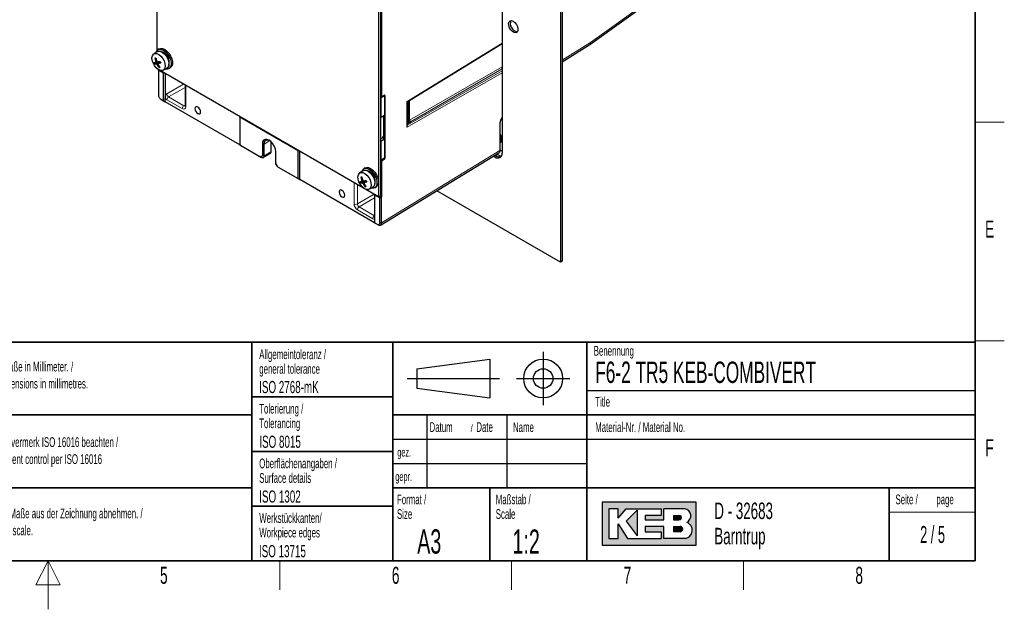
# Paper-space layout 'Blatt2' of a CAD drawing. Header units: millimetres. Extents: x 5 to 418, y 2 to 292.
# Tile 53 of 64: x 211 to 414, y 2 to 123. Entities that reach past the tile are written whole.
import ezdxf

# ---------------------------------------------------------------- set-up
doc = ezdxf.new("R2010")
doc.units = ezdxf.units.MM
doc.layers.add('SLD-0', color=7, linetype='Continuous')
doc.styles.add('SLDTEXTSTYLE0', font='TXT', dxfattribs={"width": 0.605})
doc.styles.add('SLDTEXTSTYLE1', font='TXT', dxfattribs={"width": 0.563})

# ---------------------------------------------------------------- blocks, each defined once
blk = doc.blocks.new('SW_NOTE_0_21')
at = {"layer": 'SLD-0', "color": 0, "char_height": 2, "attachment_point": 1, "style": 'SLDTEXTSTYLE0'}
for s, insert in [('Alle Maße in Millimeter. /', (0, 2.5781354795)), ('All dimensions in millimetres.', (0, -0.9218646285))]:
    blk.add_mtext(s, dxfattribs=dict(at, insert=insert))
blk = doc.blocks.new('SW_NOTE_0_24')
at = {"layer": 'SLD-0', "color": 0, "char_height": 2, "attachment_point": 1, "style": 'SLDTEXTSTYLE0'}
for s, insert in [('Keine Maße aus der Zeichnung abnehmen. /', (0, 2.5781354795)), ('Do not scale.', (0, -0.9218646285))]:
    blk.add_mtext(s, dxfattribs=dict(at, insert=insert))
blk = doc.blocks.new('SW_NOTE_0_25')
at = {"layer": 'SLD-0', "color": 0, "char_height": 2, "attachment_point": 1, "style": 'SLDTEXTSTYLE0'}
for s, insert in [('Schutzvermerk ISO 16016 beachten /', (0, 2.5781354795)), ('Document control per ISO 16016', (0, -0.9218646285))]:
    blk.add_mtext(s, dxfattribs=dict(at, insert=insert))
blk = doc.blocks.new('SW_NOTE_0_26')
at = {"layer": 'SLD-0', "color": 0, "char_height": 2, "attachment_point": 1, "style": 'SLDTEXTSTYLE0'}
for s, insert in [('Werkstückkanten/', (0, 2.5781354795)), ('Workpiece edges', (0, -0.4218645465))]:
    blk.add_mtext(s, dxfattribs=dict(at, insert=insert))
blk = doc.blocks.new('SW_NOTE_0_27')
at = {"layer": 'SLD-0', "color": 0, "char_height": 2, "attachment_point": 1, "style": 'SLDTEXTSTYLE0'}
for s, insert in [('Oberflächenangaben /', (0, 2.5781354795)), ('Surface details', (0, -0.4218645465))]:
    blk.add_mtext(s, dxfattribs=dict(at, insert=insert))
blk = doc.blocks.new('SW_NOTE_0_28')
at = {"layer": 'SLD-0', "color": 0, "char_height": 2, "attachment_point": 1, "style": 'SLDTEXTSTYLE0'}
for s, insert in [('Tolerierung /', (0, 2.5781354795)), ('Tolerancing', (0, -0.4218645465))]:
    blk.add_mtext(s, dxfattribs=dict(at, insert=insert))
blk = doc.blocks.new('SW_NOTE_0_29')
at = {"layer": 'SLD-0', "color": 0, "char_height": 2, "attachment_point": 1, "style": 'SLDTEXTSTYLE0'}
for s, insert in [('Allgemeintoleranz /', (0, 2.5781354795)), ('general tolerance', (0, -0.4218645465))]:
    blk.add_mtext(s, dxfattribs=dict(at, insert=insert))
blk = doc.blocks.new('SW_NOTE_0_30')
at = {"layer": 'SLD-0', "color": 0, "char_height": 2, "attachment_point": 1, "style": 'SLDTEXTSTYLE0'}
for s, insert in [('Format /', (0, 2.5781354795)), ('Size', (0, -0.4218645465))]:
    blk.add_mtext(s, dxfattribs=dict(at, insert=insert))
blk = doc.blocks.new('SW_NOTE_0_31')
at = {"layer": 'SLD-0', "color": 0, "attachment_point": 1, "style": 'SLDTEXTSTYLE0'}
for s, insert, char_height in [('Datum', (0, 2.5781354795), 2), ('/', (8.4829859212, 2.0780460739), 1.5), ('Date', (9.6392361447, 2.5781354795), 2)]:
    blk.add_mtext(s, dxfattribs=dict(at, insert=insert, char_height=char_height))
blk = doc.blocks.new('SW_NOTE_0_32')
at = {"layer": 'SLD-0', "color": 0, "char_height": 2, "attachment_point": 1, "style": 'SLDTEXTSTYLE0'}
for s, insert in [('Maßstab /', (0, 2.5781354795)), ('Scale', (0, -0.4218645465))]:
    blk.add_mtext(s, dxfattribs=dict(at, insert=insert))
blk = doc.blocks.new('SW_NOTE_0_33')
at = {"layer": 'SLD-0', "color": 0, "char_height": 3.4, "attachment_point": 1, "style": 'SLDTEXTSTYLE0'}
for s, insert in [('D - 32683', (0, 4.3828303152)), ('Barntrup', (0, -0.8171696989))]:
    blk.add_mtext(s, dxfattribs=dict(at, insert=insert))
blk = doc.blocks.new('SW_NOTE_0_34')
at = {"layer": 'SLD-0', "color": 0, "char_height": 2, "attachment_point": 1, "style": 'SLDTEXTSTYLE0'}
for s, insert in [('Seite /', (0, 2.5781354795)), ('page', (8.413542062, 2.5784205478))]:
    blk.add_mtext(s, dxfattribs=dict(at, insert=insert))

psp = doc.layouts.new('Blatt2')

# ---------------------------------------------------------------- hatches: boundary and pattern name
at = {"linetype": 'Continuous'}
h = psp.add_hatch(color=7, dxfattribs=at)
h.paths.add_polyline_path([(331.1423676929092, 15.18257760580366), (350.5207896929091, 15.18257760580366), (350.5207896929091, 24.04128480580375), (331.1423676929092, 24.04128480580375)], flags=0)
edge = h.paths.add_edge_path(flags=0)
edge.add_arc((347.9991875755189, 18.26988521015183), 1.720915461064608, -81.72003226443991, 70.17096003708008, ccw=False)
edge.add_line((348.2470169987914, 16.56690822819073), (348.2293995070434, 16.56675060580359))
edge.add_line((348.2293995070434, 16.56675060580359), (343.8767592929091, 16.56675060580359))
edge.add_line((343.8767592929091, 16.56675060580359), (343.8767592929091, 19.05826200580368))
edge.add_line((343.8767592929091, 19.05826200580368), (340.0010748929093, 19.05826200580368))
edge.add_line((340.0010748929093, 19.05826200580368), (340.0010748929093, 17.95092360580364))
edge.add_line((340.0010748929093, 17.95092360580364), (343.3230900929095, 17.95092360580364))
edge.add_line((343.3230900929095, 17.95092360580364), (343.3230900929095, 16.56675060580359))
edge.add_line((343.3230900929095, 16.56675060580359), (336.4022250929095, 16.56675060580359))
edge.add_line((336.4022250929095, 16.56675060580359), (334.4643828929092, 19.61193120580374))
edge.add_line((334.4643828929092, 19.61193120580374), (334.4643828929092, 16.56675060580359))
edge.add_line((334.4643828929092, 16.56675060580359), (332.5265406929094, 16.56675060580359))
edge.add_line((332.5265406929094, 16.56675060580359), (332.5265406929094, 22.65711180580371))
edge.add_line((332.5265406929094, 22.65711180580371), (334.4643828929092, 22.65711180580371))
edge.add_line((334.4643828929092, 22.65711180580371), (334.4643828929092, 20.71926960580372))
edge.add_line((334.4643828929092, 20.71926960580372), (336.1253904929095, 22.65711180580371))
edge.add_line((336.1253904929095, 22.65711180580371), (343.3230900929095, 22.65711180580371))
edge.add_line((343.3230900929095, 22.65711180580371), (343.3230900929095, 21.27293880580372))
edge.add_line((343.3230900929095, 21.27293880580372), (340.0010748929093, 21.27293880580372))
edge.add_line((340.0010748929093, 21.27293880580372), (340.0010748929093, 20.44243500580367))
edge.add_line((340.0010748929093, 20.44243500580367), (343.8767592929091, 20.44243500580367))
edge.add_line((343.8767592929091, 20.44243500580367), (343.8767592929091, 22.65711180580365))
edge.add_line((343.8767592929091, 22.65711180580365), (348.1497422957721, 22.65711180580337))
edge.add_line((348.1497422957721, 22.65711180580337), (348.151741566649, 22.65711180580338))
edge.add_line((348.151741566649, 22.65711180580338), (348.1521661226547, 22.65713246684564))
edge.add_arc((347.9523797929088, 21.20834406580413), 1.462498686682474, -64.4589412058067, 82.1484933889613, ccw=False)
psp.add_hatch(color=7, dxfattribs=at).paths.add_polyline_path([(338.3400672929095, 17.12041980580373), (338.3400672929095, 22.38027720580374), (336.1253904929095, 20.16560040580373)], flags=0)
h = psp.add_hatch(color=7, dxfattribs=at)
edge = h.paths.add_edge_path(flags=0)
edge.add_line((345.8146014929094, 20.44243500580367), (346.974194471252, 20.44243500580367))
edge.add_arc((347.0534490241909, 20.85768690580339), 0.4227474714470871, 259.1945394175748, 460.8054605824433)
edge.add_line((346.9741944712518, 21.27293880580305), (345.8146014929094, 21.27293880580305))
edge.add_line((345.8146014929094, 21.27293880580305), (345.8146014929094, 20.44243500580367))
h = psp.add_hatch(color=7, dxfattribs=at)
edge = h.paths.add_edge_path(flags=0)
edge.add_line((345.8146014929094, 17.95092360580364), (347.1991847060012, 17.95092360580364))
edge.add_arc((347.1991847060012, 18.50459280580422), 0.5536692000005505, 270.0000000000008, 450.0000000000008)
edge.add_line((347.1991847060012, 19.05826200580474), (347.1703327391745, 19.05826200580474))
edge.add_line((347.1703327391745, 19.05826200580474), (345.8146014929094, 19.05826200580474))
edge.add_line((345.8146014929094, 19.05826200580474), (345.8146014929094, 17.95092360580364))

# ---------------------------------------------------------------- linework, layer by layer
at = {"color": 7, "linetype": 'Continuous', "lineweight": 25}
for p, q in [((322.5541729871, 220.4147196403), (322.5541729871, 73.437378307)), ((322.90772446, 220.6188205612), (322.90772446, 73.6414792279)), ((310.5333570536, 211.8399186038), (310.5333570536, 95.8911231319)), ((285.6785517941, 195.0418572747), (285.6785517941, 107.6283361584)), ((239.451448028, 117.0115659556), (239.451448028, 188.6205107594)), ((285.0598330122, 177.5372870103), (285.0598330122, 86.9012580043)), ((285.5017747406, 177.7924145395), (285.5017747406, 87.1563855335)), ((328.6300073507, 118.2513429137), (349.7246815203, 133.3996915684)), ((290.9455489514, 106.4257113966), (310.5333570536, 118.4413985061)), ((310.5277383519, 118.4379532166), (310.5277383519, 113.647344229)), ((322.90772446, 114.6583429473), (328.5782325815, 118.2165574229)), ((239.4251974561, 116.7464652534), (238.7575242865, 116.2745464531)), ((239.9175289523, 117.3225979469), (239.6346862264, 117.1593163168)), ((239.3833394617, 114.6312412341), (238.9484980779, 114.2436458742)), ((239.5599517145, 114.6670680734), (239.1406676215, 114.5820147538)), ((239.3872446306, 114.8579591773), (239.177856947, 114.7653544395)), ((239.4666394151, 114.7124227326), (239.1922575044, 114.6395219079)), ((239.7263897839, 114.6863095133), (239.2894670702, 114.2331100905)), ((240.0454218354, 114.7446557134), (239.3810332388, 114.1968794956)), ((239.6779153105, 114.2077751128), (239.4668275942, 114.087777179)), ((240.1106049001, 114.7503473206), (239.6699801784, 114.2480659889)), ((240.114086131, 114.7416252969), (239.7317732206, 114.3114633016)), ((239.9849508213, 113.6187048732), (239.8538097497, 113.5018141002)), ((239.451448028, 113.2304182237), (239.451448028, 113.2946218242)), ((285.0598330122, 86.9012580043), (239.451448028, 113.2304182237)), ((239.7166130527, 112.9752242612), (239.716612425, 113.0773423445)), ((240.7772714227, 112.3629192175), (239.7166130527, 112.9752242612)), ((239.7166130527, 112.9752242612), (239.7166130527, 107.8717708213)), ((240.6796589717, 112.9449510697), (241.4222218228, 113.2871442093)), ((240.7772714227, 112.3629192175), (240.8456561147, 112.4024021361)), ((240.7772714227, 106.6471337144), (240.7772714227, 112.3629192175)), ((241.1308251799, 112.2609344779), (241.1308251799, 107.1813821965)), ((241.8845034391, 113.2620957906), (242.1673461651, 113.4253774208)), ((245.2178826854, 109.9015266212), (245.2178826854, 105.6423679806)), ((285.5017765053, 107.6627359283), (285.7194254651, 107.5370898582)), ((285.5901645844, 107.3289975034), (286.2972713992, 107.7372015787)), ((285.8156400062, 107.5463452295), (286.2739606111, 107.8087641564)), ((286.2234274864, 107.7798307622), (286.2972713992, 107.7372015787)), ((286.2972713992, 107.7372015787), (286.2972713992, 103.607466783)), ((286.4110487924, 107.7267732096), (286.4110487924, 94.8088813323)), ((240.143381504, 107.0248821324), (240.1441624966, 107.0244527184)), ((240.2468783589, 106.9533231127), (240.7772714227, 106.6471337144)), ((240.2468783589, 106.9533231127), (240.4236550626, 106.8512389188)), ((240.4236550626, 106.8512389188), (241.1308251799, 106.4429982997)), ((240.7772714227, 106.6471337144), (241.1308251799, 106.4429982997)), ((241.1308251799, 106.4429982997), (241.1308251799, 107.1813821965)), ((256.5103978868, 97.564559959), (241.1308251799, 106.4429982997)), ((285.5017747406, 107.3800238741), (285.5901645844, 107.3289975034)), ((285.5901645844, 103.1921371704), (285.5901645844, 107.3289975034)), ((290.9455479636, 101.2009615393), (290.9455479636, 106.5084434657)), ((290.9455499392, 106.1552607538), (290.9641762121, 106.1445080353)), ((290.9641762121, 106.1445080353), (291.0702420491, 106.2057385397)), ((290.9641762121, 106.1445080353), (290.9641762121, 101.6535335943)), ((291.0702420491, 106.2057385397), (291.2122005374, 106.5115819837)), ((291.0702420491, 101.7147640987), (291.0702420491, 106.2057385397)), ((291.220718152, 102.0579607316), (291.220718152, 106.5489351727)), ((291.4912001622, 102.6578496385), (291.4912001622, 106.7604298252)), ((286.2972713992, 103.607466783), (285.5901645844, 103.1921371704)), ((286.1076457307, 103.4960866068), (286.1076457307, 98.9117516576)), ((256.5103975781, 103.2803788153), (256.5103976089, 103.3824965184)), ((268.5312135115, 96.3409094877), (256.5103975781, 103.2803788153)), ((256.5103975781, 103.2803788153), (256.5103975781, 97.5645933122)), ((285.5017747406, 103.2431635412), (285.5901645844, 103.1921371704)), ((290.9455499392, 101.6642863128), (290.9641762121, 101.6535335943)), ((290.9641762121, 101.6535335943), (291.0702420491, 101.7147640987)), ((291.2122005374, 102.0206075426), (291.0702420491, 101.7147640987)), ((291.2139167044, 102.0245243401), (291.7243170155, 102.3191704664)), ((291.7243170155, 102.3191704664), (291.6679508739, 102.3517099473)), ((310.1682994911, 96.5072320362), (310.1682994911, 102.226767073)), ((310.301965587, 102.7260381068), (310.5333544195, 102.8679774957)), ((310.3302592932, 102.8133354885), (310.3193353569, 102.7844085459)), ((256.5103975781, 97.5645933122), (260.6419472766, 95.1795004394)), ((256.5103975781, 97.5645933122), (256.5103978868, 97.564559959)), ((256.5103978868, 97.564559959), (260.965214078, 94.9928493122)), ((261.1419473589, 97.7487492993), (261.1419473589, 95.4682380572)), ((261.4955007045, 95.2990386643), (261.4955007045, 97.7487493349)), ((262.9582255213, 96.2537322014), (262.9582255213, 98.2102450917)), ((285.5901645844, 98.4012042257), (285.5017747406, 98.4522305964)), ((285.5017769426, 98.8062863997), (285.896057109, 99.0338988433)), ((285.5901645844, 98.4012042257), (286.2972713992, 98.8022827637)), ((285.5901645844, 94.4684795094), (285.5901645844, 98.4012042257)), ((286.1076457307, 99.3153006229), (285.896057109, 99.191002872)), ((285.896057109, 99.191002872), (285.896057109, 99.0338988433)), ((285.896057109, 99.0338988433), (286.2972713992, 98.8022827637)), ((286.1076452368, 98.9801083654), (286.0509786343, 98.9444648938)), ((286.2972713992, 98.8022827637), (286.2972713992, 94.8766835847)), ((261.325401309, 94.9465356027), (262.7392543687, 95.8140397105)), ((263.8996637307, 93.8762422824), (263.8996637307, 96.1567535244)), ((268.5312135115, 96.3409094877), (268.6196521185, 96.3919726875)), ((268.5312135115, 90.6251239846), (268.5312135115, 96.3409094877)), ((268.8847666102, 90.4209889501), (268.8847666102, 96.2389251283)), ((285.4742084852, 81.0863763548), (309.8979485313, 95.9532854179)), ((309.4726947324, 95.2785506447), (309.1220355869, 95.4809818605)), ((310.343854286, 95.1839113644), (309.4662778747, 95.6905254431)), ((310.5333544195, 96.2991268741), (310.168298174, 96.5098693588)), ((260.9938845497, 94.9762983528), (260.6419472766, 95.1795004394)), ((263.8996637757, 93.8762092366), (263.8996637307, 93.8762422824)), ((285.5901645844, 94.4684795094), (285.5017747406, 94.5195058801)), ((285.5901645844, 94.4684795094), (286.2972713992, 94.8766835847)), ((285.6785517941, 94.0385844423), (285.6785517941, 86.8501990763)), ((286.2739606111, 94.5643051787), (285.8156400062, 94.2831606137)), ((309.1191432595, 95.0744497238), (308.777849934, 95.2714741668)), ((264.399663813, 93.0102168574), (268.5312135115, 90.6251239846)), ((264.429950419, 92.9926995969), (268.8847666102, 90.4209889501)), ((281.8516060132, 92.2542209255), (281.1839315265, 91.7823028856)), ((282.3439348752, 92.8303551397), (282.0610921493, 92.6670735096)), ((268.5312135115, 90.6251239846), (268.8847666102, 90.4209889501)), ((284.264339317, 81.5425506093), (268.8847666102, 90.4209889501)), ((281.8097467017, 90.1389976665), (281.3749053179, 89.7514023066)), ((281.9863589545, 90.1748245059), (281.5670748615, 90.0897711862)), ((281.8136505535, 90.3657163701), (281.6042641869, 90.273110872)), ((281.893046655, 90.220179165), (281.6186647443, 90.1472783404)), ((282.1527970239, 90.1940659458), (281.7158743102, 89.740866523)), ((282.4718277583, 90.2524129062), (281.8074404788, 89.704635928)), ((282.1043225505, 89.7155315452), (281.893233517, 89.5955343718)), ((282.5370121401, 90.258103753), (282.0963874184, 89.7558224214)), ((282.540493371, 90.2493817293), (282.1581804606, 89.819219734)), ((282.4113567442, 89.1264620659), (282.2802169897, 89.0095705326)), ((283.1060662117, 88.4527075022), (283.8486290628, 88.7949006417)), ((284.2643396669, 87.2583690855), (284.264338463, 87.3373303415)), ((285.3249980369, 86.6460640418), (284.2643396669, 87.2583690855)), ((284.2643396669, 87.2583690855), (284.2643396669, 81.5425835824)), ((284.310909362, 88.7698529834), (284.5937520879, 88.9331346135)), ((322.5541729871, 73.437378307), (297.0735897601, 88.1470059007)), ((285.0598330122, 86.9012580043), (285.5017747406, 87.1563855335)), ((285.6785517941, 86.8501990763), (285.3249713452, 87.0543167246)), ((285.3249980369, 86.6460640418), (285.6785517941, 86.8501990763)), ((285.3249980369, 81.5426106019), (285.3249980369, 86.6460640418)), ((285.6785517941, 81.5426103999), (285.6785517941, 86.8501990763)), ((284.2643396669, 81.5425835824), (284.264339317, 81.5425506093)), ((284.9715094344, 81.1343099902), (284.264339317, 81.5425506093)), ((284.2643396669, 81.5425835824), (284.7947327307, 81.2363941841)), ((322.90772446, 73.6414792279), (322.5541729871, 73.437378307))]:
    psp.add_line(p, q, dxfattribs=at)
at = {"color": 7, "linetype": 'Continuous', "lineweight": 18}
for p, q in [((328.7538216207, 118.6553984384), (349.8484957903, 133.8037463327)), ((290.9455479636, 106.5084434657), (310.5333570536, 118.5241311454)), ((322.90772446, 114.9870032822), (328.7538216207, 118.6553984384)), ((291.4912001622, 102.6578496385), (310.5277383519, 113.647344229)), ((240.8456561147, 112.4024021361), (240.8559457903, 112.4196191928)), ((290.9455479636, 101.6083170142), (310.5333570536, 112.8236205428)), ((310.5333570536, 112.416263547), (290.9455479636, 101.2009615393)), ((310.5333570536, 113.2424127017), (291.6679508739, 102.3517099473)), ((241.4841391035, 108.0757706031), (244.9323197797, 110.0663782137)), ((245.3643285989, 109.8169849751), (245.3643285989, 105.4382663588)), ((245.217882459, 109.4150358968), (241.8375720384, 107.4636076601)), ((285.5017747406, 107.7303873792), (285.6785517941, 107.6283361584)), ((286.4110487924, 107.7267732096), (286.2714821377, 107.8073433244)), ((244.6574653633, 105.030068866), (241.4932735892, 106.8567178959)), ((241.8375720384, 107.4636076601), (245.0017638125, 105.6369586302)), ((245.0017638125, 105.6369586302), (245.2178823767, 105.7751428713)), ((291.2122005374, 102.0206075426), (291.2122005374, 106.5115819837)), ((286.1662230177, 103.5304947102), (286.1662230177, 98.8779355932)), ((291.250309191, 102.0455356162), (291.220716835, 102.0626189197)), ((291.309175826, 102.335267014), (291.5306864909, 102.2073916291)), ((310.0974348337, 96.4065600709), (310.0974348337, 102.1260951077)), ((310.4415585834, 103.1425932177), (310.5333570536, 103.1989042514)), ((261.1419473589, 97.7487492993), (261.4955007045, 97.7487493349)), ((262.6689741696, 98.4502504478), (261.4955007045, 97.7487493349)), ((262.8880604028, 96.1534777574), (262.8880604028, 98.2754776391)), ((261.1419473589, 95.4682380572), (261.4938933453, 95.2650309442)), ((261.4955007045, 95.2990386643), (262.8880604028, 96.1534777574)), ((285.6785517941, 81.5426103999), (310.0974348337, 96.4065600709)), ((285.5017750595, 94.4643509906), (285.8156400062, 94.2831606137)), ((285.6785517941, 94.0385844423), (285.5017747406, 94.1406356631)), ((286.2739606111, 94.5643051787), (286.0150604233, 94.7137650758)), ((286.2954347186, 94.8756239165), (286.4110487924, 94.8088813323)), ((309.4726947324, 95.2785506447), (309.1191432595, 95.0744497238)), ((264.399663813, 93.0102168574), (264.3996637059, 93.0101838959)), ((280.0308358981, 85.425717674), (280.0308358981, 89.8044362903)), ((280.7285659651, 89.4016455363), (280.7285659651, 85.4204452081)), ((280.7285659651, 85.4204452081), (284.1767453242, 87.4110535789)), ((284.2741039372, 87.3548500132), (284.264338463, 87.3373303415)), ((284.2643386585, 86.6454241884), (281.0819975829, 84.8082830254)), ((283.9018909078, 82.3747442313), (280.7376991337, 84.2013932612)), ((281.0819975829, 84.8082830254), (284.246189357, 82.9816339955)), ((284.246189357, 82.9816339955), (284.2643396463, 82.9932381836)), ((284.7947327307, 81.2363941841), (284.9715094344, 81.1343099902)), ((285.3249980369, 81.5426106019), (285.6785517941, 81.5426103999))]:
    psp.add_line(p, q, dxfattribs=at)
at = {"color": 7, "linetype": 'Continuous', "lineweight": 25, "flags": 128}
for points in [[(312.8314534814, 123.041321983), (313.1826789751, 122.762745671), (313.486470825, 122.3701608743), (313.7017964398, 121.9165877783), (313.7995797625, 121.4632835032), (313.7666103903, 121.0714686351), (313.6073427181, 120.7940611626), (313.343290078, 120.6685250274), (313.0101087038, 120.711815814), (312.6528008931, 120.9180852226), (312.3196195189, 121.2594774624), (312.0555642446, 121.6898838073), (311.8962992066, 122.1511762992), (311.8633298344, 122.5810567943), (311.9611131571, 122.9214628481), (312.1764387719, 123.126426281), (312.4802279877, 123.1682619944), (312.8314534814, 123.041321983)], [(239.0251554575, 116.3849018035), (239.4137296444, 116.3618430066), (239.83714347, 116.1701616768), (240.2539507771, 115.8286206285), (240.6233507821, 115.3706528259), (240.9091828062, 114.8410887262), (241.0834705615, 114.2917626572), (241.1291511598, 113.7764491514), (241.041753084, 113.3455900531), (240.8298334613, 113.0413591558), (240.5141351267, 112.8935388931), (240.1255596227, 112.9165984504), (239.7021457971, 113.1082797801), (239.28533849, 113.4498208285), (238.9159398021, 113.9077871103), (238.6301064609, 114.4373527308), (238.4558187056, 114.9866787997), (238.4101394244, 115.5019915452), (238.4975361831, 115.9328514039), (238.7094558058, 116.2370823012), (239.0251554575, 116.3849018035)], [(239.4251974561, 116.7464652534), (239.7032560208, 116.8611197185), (240.0865908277, 116.8423623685), (240.5045940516, 116.6641163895), (240.9201237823, 116.3422202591), (241.2962567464, 115.9052768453), (241.5995731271, 115.3921092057), (241.8031226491, 114.8483136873), (241.8888177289, 114.3222114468), (241.8490455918, 113.8605466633), (241.6873373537, 113.5043420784), (241.4222218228, 113.2871442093)], [(239.8894112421, 117.2511136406), (240.2999070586, 117.234937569), (240.7476448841, 117.0547696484), (241.196349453, 116.7252073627), (241.6096717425, 116.272948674), (241.9541247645, 115.7346348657), (242.2018046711, 115.1538743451), (242.332645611, 114.57771735), (242.3360463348, 114.0528431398), (242.2117328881, 113.6217706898), (241.9697757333, 113.3194252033), (241.6297771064, 113.1702992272), (241.2192812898, 113.1864752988), (241.2089790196, 113.1888758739)], [(239.9175289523, 117.3225979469), (240.172253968, 117.4143952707), (240.5827497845, 117.3982191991), (241.03048761, 117.2180512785), (241.4791921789, 116.8884889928), (241.8925144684, 116.4362303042), (242.2369674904, 115.8979164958), (242.484647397, 115.3171559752), (242.6154883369, 114.7409989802), (242.6188890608, 114.2161247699), (242.494575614, 113.7850523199), (242.2526184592, 113.4827068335), (242.1673461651, 113.4253774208)], [(247.8483400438, 105.3617117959), (247.6250960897, 105.4393095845), (247.4358396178, 105.4025367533), (247.3093832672, 105.2569920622), (247.2649762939, 105.0248343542), (247.3093832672, 104.7414054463), (247.4358396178, 104.4498573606), (247.6250960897, 104.194573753), (247.8483400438, 104.0144194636), (248.0715826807, 103.9368225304), (248.2608404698, 103.9735945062), (248.3872968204, 104.1191391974), (248.4317024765, 104.3512976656), (248.3872968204, 104.6347258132), (248.2608404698, 104.926273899), (248.0715826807, 105.1815583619), (247.8483400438, 105.3617117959)], [(291.220718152, 102.0579607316), (291.218579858, 102.0391229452), (291.2122005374, 102.0206075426)], [(310.1682994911, 102.226767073), (310.1682915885, 102.2277357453), (310.1682441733, 102.2297673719)], [(310.168298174, 98.0620782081), (310.3759438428, 98.2374217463), (310.4998318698, 98.5589599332), (310.4998318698, 98.9772428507), (310.3759438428, 99.441819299), (310.168298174, 99.8569053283)], [(263.8996637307, 96.1567535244), (263.8321776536, 96.6877461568), (263.6363252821, 97.2446793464), (263.3312780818, 97.7730367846), (262.9468961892, 98.2210985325), (262.5208055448, 98.5450061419), (262.0947149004, 98.713052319), (261.7103330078, 98.7087884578), (261.4052858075, 98.5326310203), (261.209433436, 98.2018241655), (261.1419473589, 97.7487492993)], [(261.4955007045, 97.7487493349), (261.567995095, 98.1816639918), (261.7767343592, 98.4786627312), (262.0965414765, 98.6039226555), (262.4888429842, 98.54233576), (262.6124367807, 98.4885886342)], [(281.4515613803, 91.8926589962), (281.8401368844, 91.869599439), (282.26355071, 91.6779181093), (282.680358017, 91.3363770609), (283.049756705, 90.8784100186), (283.3355900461, 90.3488451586), (283.5098778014, 89.7995190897), (283.5555570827, 89.2842063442), (283.468160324, 88.8533464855), (283.2562407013, 88.5491155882), (282.9405410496, 88.4012960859), (282.5519668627, 88.4243548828), (282.1285530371, 88.6160362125), (281.71174573, 88.9575772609), (281.342345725, 89.415544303), (281.0565137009, 89.9451091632), (280.8822259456, 90.4944352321), (280.8365453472, 91.009748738), (280.9239434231, 91.4406078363), (281.1358630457, 91.7448387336), (281.4515613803, 91.8926589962)], [(281.8516060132, 92.2542209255), (282.1296632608, 92.3688761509), (282.5129980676, 92.3501188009), (282.9310012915, 92.1718728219), (283.3465297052, 91.8499774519), (283.7226639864, 91.4130332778), (284.0259803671, 90.8998656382), (284.229528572, 90.35607088), (284.3152262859, 89.8299671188), (284.2754528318, 89.3683030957), (284.1137459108, 89.0120977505), (283.8486290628, 88.7949006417)], [(282.3158184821, 92.758870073), (282.7263142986, 92.7426940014), (283.174050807, 92.5625268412), (283.622756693, 92.2329637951), (284.0360789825, 91.7807051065), (284.3805333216, 91.2423905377), (284.628211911, 90.6616307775), (284.7590515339, 90.0854745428), (284.7624548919, 89.5605988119), (284.638140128, 89.1295271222), (284.3961829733, 88.8271816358), (284.0561843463, 88.6780556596), (283.6456885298, 88.6942317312), (283.6353849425, 88.6966330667)], [(282.3439348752, 92.8303551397), (282.598661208, 92.9221517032), (283.0091570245, 92.9059756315), (283.4568935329, 92.7258084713), (283.9055994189, 92.3962454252), (284.3189217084, 91.9439867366), (284.6633760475, 91.4056721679), (284.911054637, 90.8249124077), (285.0418942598, 90.2487561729), (285.0452976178, 89.723880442), (284.920982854, 89.2928087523), (284.6790256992, 88.9904632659), (284.5937520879, 88.9331346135)], [(277.5468244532, 88.2171416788), (277.3235818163, 88.294738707), (277.1343240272, 88.2579666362), (277.0078676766, 88.112421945), (276.9634620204, 87.8802634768), (277.0078676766, 87.5968353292), (277.1343240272, 87.3052872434), (277.3235818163, 87.0500028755), (277.5468244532, 86.8698493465), (277.7700684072, 86.792251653), (277.9593248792, 86.8290243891), (278.0857812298, 86.9745690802), (278.1301882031, 87.2067267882), (278.0857812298, 87.4901556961), (277.9593248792, 87.7817037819), (277.7700684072, 88.0369874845), (277.5468244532, 88.2171416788)]]:
    psp.add_lwpolyline(points, dxfattribs=at)
at = {"color": 7, "linetype": 'Continuous', "lineweight": 25}
for centre, radius, start, end in [((313.9241465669, 122.5493739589), 1.698270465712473, 158.513792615, 261.4807642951), ((328.0467146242, 119.0636037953), 1.000000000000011, 302.108057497, 305.6825991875), ((240.0713297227, 116.4085668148), 0.861962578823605, 102.183978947, 166.4210230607), ((239.7353813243, 114.6194407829), 2.237844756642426, 342.0111787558, 77.9834230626), ((234.5197167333, 141.0971146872), 26.91474896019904, 279.2082668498, 279.8860022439), ((242.710602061, 116.0168348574), 4.159041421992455, 200.9580483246, 205.2358648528), ((239.1595912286, 115.5525936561), 1.325859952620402, 260.8388244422, 275.6214758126), ((226.7543927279, 185.2271963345), 70.8316154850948, 279.9690901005, 280.1222253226), ((243.1556037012, 116.0508812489), 4.180316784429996, 188.0560130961, 197.909776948), ((240.9786589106, 112.9850402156), 2.434859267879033, 137.1955825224, 139.0136199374), ((242.7765131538, 115.1134524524), 3.615452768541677, 185.5250314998, 187.5322775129), ((245.3096000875, 116.9097075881), 6.267686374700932, 193.0160967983, 199.6145779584), ((240.2142562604, 116.4365211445), 2.389614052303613, 247.2318186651, 249.5930836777), ((242.6931933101, 116.7131656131), 4.159579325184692, 217.2243549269, 219.1362605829), ((244.438403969, 118.0316671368), 5.977945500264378, 212.6594600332, 213.9784302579), ((242.9103223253, 115.9411653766), 3.910588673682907, 208.2904192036, 218.5927787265), ((241.3133478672, 120.65032063), 6.234879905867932, 252.91117847, 253.8870821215), ((216.8957652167, 240.4551552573), 127.824246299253, 280.2234490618, 280.4627931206), ((211.2361444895, 142.0241961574), 39.74916878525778, 315.6703798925, 315.7979903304), ((244.7393927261, 115.2254572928), 5.162774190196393, 190.9128190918, 192.271672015), ((244.5277258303, 116.5464825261), 5.404416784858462, 206.5820051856, 213.8662741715), ((238.5306556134, 118.9299527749), 4.772119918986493, 284.5778224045, 290.8614140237), ((245.8290634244, 117.0272740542), 6.155093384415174, 201.6520260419, 204.5422242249), ((239.4606129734, 116.2640511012), 2.790081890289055, 278.1014685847, 281.9898468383), ((291.1328495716, 106.548957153), 0.087712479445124, 334.7790535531, 26.869862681), ((309.240712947, 98.9594918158), 1.121147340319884, 325.827835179, 34.172164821), ((309.671208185, 95.751268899), 0.8734185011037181, 230.7967121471, 9.2140251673), ((310.0901999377, 96.1849473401), 1.096753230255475, 235.7343826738, 279.970413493), ((282.4977369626, 91.9163232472), 0.8619625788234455, 102.183978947, 166.4210230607), ((282.1617878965, 90.1271983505), 2.237844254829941, 342.0111644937, 77.9834373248), ((276.9475429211, 116.5969243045), 26.90667652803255, 279.2079896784, 279.8859309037), ((285.1377769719, 91.5249326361), 4.159881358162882, 200.9586405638, 205.2356097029), ((281.5859984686, 91.0603500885), 1.325859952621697, 260.8388244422, 275.6214758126), ((269.1807999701, 160.7349527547), 70.83161547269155, 279.9690901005, 280.1222253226), ((285.5820109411, 91.5586376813), 4.180316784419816, 188.056013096, 197.909776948), ((283.3943705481, 88.502391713), 2.420492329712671, 137.1901865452, 139.0190159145), ((285.1994391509, 90.6208104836), 3.611949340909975, 185.5240579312, 187.5332510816), ((287.7361558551, 92.4174985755), 6.267838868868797, 193.0160987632, 199.6144091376), ((282.6407918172, 91.9446018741), 2.38996273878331, 247.2319909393, 249.5929114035), ((285.121481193, 92.2223802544), 4.161958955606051, 217.2246778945, 219.1354708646), ((286.8701874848, 93.5429940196), 5.984399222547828, 212.6604491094, 213.9780098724), ((285.3367810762, 91.4489611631), 3.910653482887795, 208.2905502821, 218.5927586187), ((283.7406779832, 96.1611726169), 6.238109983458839, 252.9114311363, 253.8868294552), ((259.3221724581, 215.962911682), 127.8242462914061, 280.2234490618, 280.4627931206), ((251.4166393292, 119.7210321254), 42.88543733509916, 315.675046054, 315.793324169), ((287.1586876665, 90.7317547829), 5.155514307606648, 190.9118622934, 192.2726288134), ((286.9541330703, 92.0542389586), 5.404416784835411, 206.5820051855, 213.8662741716), ((280.957101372, 94.4375533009), 4.771959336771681, 284.5778459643, 290.8616369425), ((288.2570390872, 92.5356803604), 6.156790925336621, 201.6522616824, 204.541651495), ((281.8870202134, 91.7718075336), 2.790081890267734, 278.1014685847, 281.9898468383)]:
    psp.add_arc(centre, radius, start, end, dxfattribs=at)
at = {"color": 7, "linetype": 'Continuous', "lineweight": 18}
for centre, radius, start, end in [((328.2877080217, 118.5873509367), 0.4710545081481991, 308.0794501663, 8.3058833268), ((328.3503387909, 118.5580393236), 0.415062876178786, 312.360881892, 13.5659669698), ((242.2637341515, 106.8207310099), 0.7713005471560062, 123.5403472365, 177.325756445), ((245.4279259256, 104.99408198), 0.7713005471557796, 123.5403472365, 177.3257564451), ((245.4576720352, 105.6598310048), 0.2404243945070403, 184.1652988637, 247.1546921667), ((290.9943390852, 102.352239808), 0.3152939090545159, 315.889090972, 356.9141815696), ((310.0446305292, 102.2385423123), 0.1242282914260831, 295.1543730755, 354.560933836), ((262.8349931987, 96.2652983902), 0.1237739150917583, 295.3878164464, 354.6381103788), ((310.0446305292, 96.5190072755), 0.124228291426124, 295.1543730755, 354.560933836), ((280.3848997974, 86.1110716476), 0.7714086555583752, 242.6784613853, 296.455632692), ((281.508159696, 84.1654063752), 0.7713005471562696, 123.5403472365, 177.325756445), ((284.6723514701, 82.3387573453), 0.7713005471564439, 123.5403472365, 177.325756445)]:
    psp.add_arc(centre, radius, start, end, dxfattribs=at)
at = {"color": 7, "linetype": 'Continuous', "lineweight": 25}
for centre, major_axis, ratio, start_param, end_param in [((310.7045435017, 113.5453409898), (-0.1249898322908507, 0.2165122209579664), 0.5775574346, 0.7856317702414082, 1.038354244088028), ((285.81807572, 107.7110733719), (0.09800299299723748, 0.1743530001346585), 0.5695808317, 2.34957998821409, 3.902923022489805), ((286.2715257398, 107.6440371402), (0.09800299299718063, 0.1743530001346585), 0.5695808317, 5.491172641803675, 7.044515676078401), ((291.6680047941, 102.5558445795), (-0.1249898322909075, 0.2165122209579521), 0.5775574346, 0.78563177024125, 2.356123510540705), ((260.1419473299, 96.622907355), (-0.8660078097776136, 1.50001015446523), 0.3333513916, 2.618029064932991, 3.665226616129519), ((262.3546182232, 96.45796093), (-0.3808015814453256, 0.6462271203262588), 0.5780818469, 3.151911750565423, 3.921776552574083), ((309.3879216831, 96.8135232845), (-0.5050339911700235, 0.8632168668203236), 0.5773168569, 3.15165900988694, 3.923627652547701), ((260.450872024, 95.2898708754), (0.7388392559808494, -0.4265911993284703), 7.1572e-05, 5.482449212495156, 5.538028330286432), ((260.4528780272, 95.2911017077), (1.042598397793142, 0.01211786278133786), 0.5873712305, 6.220823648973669, 6.276358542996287), ((264.8996637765, 93.8763361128), (0.5000304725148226, 0.8661016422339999), 0.9998916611, 2.094430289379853, 3.141627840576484), ((285.81807572, 94.1213202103), (0.09800299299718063, 0.1743530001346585), 0.5695808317, 0.7962369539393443, 2.349579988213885), ((286.2715257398, 94.7261447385), (0.09800299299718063, 0.1743530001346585), 0.5695808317, 3.937829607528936, 5.491172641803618), ((263.8975864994, 93.3001249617), (0.7514965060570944, -0.433899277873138), 6.91814e-05, 5.444085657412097, 5.499664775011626)]:
    psp.add_ellipse(centre, major_axis=major_axis, ratio=ratio, start_param=start_param, end_param=end_param, dxfattribs=at)
at = {"color": 7, "linetype": 'Continuous', "lineweight": 18}
for centre, major_axis, ratio, start_param, end_param in [((241.8473115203, 107.8773609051), (-0.2499778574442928, 0.4330254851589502), 0.60878397, 0.785824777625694, 2.355935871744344), ((241.4937581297, 107.6732588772), (-0.4999592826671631, 0.8660489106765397), 0.5777773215, 1.817839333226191, 2.35593324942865), ((245.010533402, 106.0512717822), (-0.2308423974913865, 0.4450643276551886), 0.5754118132, 2.382568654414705, 3.188279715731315), ((244.6569800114, 105.8471697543), (-0.5003021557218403, 0.8666424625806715), 0.57698604, 2.356618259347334, 3.92672935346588), ((291.3093047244, 102.0085271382), (-0.2001360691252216, 0.3465514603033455), 0.5771178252, 5.497906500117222, 5.815898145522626), ((309.7367293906, 103.5524605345), (-0.4942719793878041, 0.869736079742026), 0.5777421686, 3.182182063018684, 3.930910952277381), ((280.7381844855, 85.0179337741), (-0.4999592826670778, 0.8660489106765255), 0.5777773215, 0.785822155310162, 2.355933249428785), ((281.0917378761, 85.2220358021), (-0.2499778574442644, 0.4330254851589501), 0.60878397, 0.7858247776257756, 2.355935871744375), ((283.9014063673, 83.1918446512), (-0.5003021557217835, 0.8666424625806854), 0.57698604, 2.356618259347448, 2.894712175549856)]:
    psp.add_ellipse(centre, major_axis=major_axis, ratio=ratio, start_param=start_param, end_param=end_param, dxfattribs=at)
at = {"color": 7, "linetype": 'Continuous', "lineweight": 25}
for points, knots in [([(239.7166118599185, 107.871771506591), (239.7166118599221, 107.79159283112), (239.7304132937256, 107.7035132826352), (239.7835362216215, 107.5247397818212), (239.8228367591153, 107.4341304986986), (239.9209943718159, 107.2641165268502), (239.979812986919, 107.1847784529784), (240.1080698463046, 107.0493929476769), (240.177445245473, 106.9934059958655), (240.2468782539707, 106.9533231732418)], [2.356284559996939, 2.356284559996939, 2.356284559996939, 2.356284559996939, 2.74893860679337, 2.74893860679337, 3.141592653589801, 3.141592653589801, 3.534246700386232, 3.534246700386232, 3.926900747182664, 3.926900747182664, 3.926900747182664, 3.926900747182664]), ([(241.1308254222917, 107.1813820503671), (241.1308254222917, 107.2511916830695), (241.1422400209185, 107.3249946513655), (241.1826074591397, 107.4787362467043), (241.2106872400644, 107.5550939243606), (241.3105459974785, 107.7828947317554), (241.3977970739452, 107.9311972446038), (241.4841396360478, 108.0757703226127)], [0, 0, 0, 0, 0.2499999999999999, 0.2499999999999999, 0.4999999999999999, 0.4999999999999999, 1, 1, 1, 1]), ([(245.2178826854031, 105.6423679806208), (245.2160322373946, 105.6185269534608), (245.21250840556, 105.5731261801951), (245.2110171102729, 105.5727522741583), (245.2103089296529, 105.5725747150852)], [0, 0, 0, 0, 0.5251238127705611, 1, 1, 1, 1]), ([(310.1701750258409, 102.2295096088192), (310.1696756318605, 102.2394688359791), (310.1674936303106, 102.2829836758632), (310.1895251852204, 102.4130816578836), (310.2393812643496, 102.5904525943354), (310.2984174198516, 102.7213488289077), (310.3255941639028, 102.7816056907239)], [0, 0, 0, 0, 0.0742843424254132, 0.3245704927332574, 0.6890723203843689, 1, 1, 1, 1]), ([(262.7593193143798, 95.83048356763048), (262.801880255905, 95.86736949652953), (262.8888946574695, 95.94278152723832), (262.948383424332, 96.09783532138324), (262.955195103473, 96.20573097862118), (262.9582255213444, 96.25373220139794)], [0, 0, 0, 0, 0.3470374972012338, 0.7095063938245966, 1, 1, 1, 1]), ([(309.9314052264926, 95.98381963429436), (309.9821853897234, 96.02814022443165), (310.0911658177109, 96.1232576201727), (310.1576522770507, 96.3167346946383), (310.1652549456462, 96.45275977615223), (310.1682994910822, 96.50723203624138)], [0, 0, 0, 0, 0.3434465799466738, 0.7370782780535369, 1, 1, 1, 1]), ([(261.493893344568, 95.26503096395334), (261.4867933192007, 95.1899532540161), (261.4659796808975, 95.12293066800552), (261.4049512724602, 95.0118202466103), (261.3653857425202, 94.96954000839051), (261.2967614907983, 94.92987974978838), (261.2726649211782, 94.9207707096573), (261.2219485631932, 94.91058778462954), (261.1950832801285, 94.90959735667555), (261.1130892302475, 94.91870495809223), (261.0553254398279, 94.9408299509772), (260.9938844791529, 94.97629839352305)], [0, 0, 0, 0, 0.25, 0.25, 0.5, 0.5, 0.625, 0.625, 0.75, 0.75, 1, 1, 1, 1]), ([(264.3996637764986, 93.01018385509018), (264.3310835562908, 93.04977504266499), (264.262636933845, 93.10026602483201), (264.1359059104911, 93.22462031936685), (264.0795213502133, 93.29676861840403), (264.0108677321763, 93.4156176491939), (263.9909339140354, 93.45637368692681), (263.9567646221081, 93.54006836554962), (263.942476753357, 93.58338731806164), (263.9093750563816, 93.71153955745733), (263.8996637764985, 93.79704105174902), (263.8996637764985, 93.87620925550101)], [0, 0, 0, 0, 0.2499999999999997, 0.2499999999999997, 0.4999999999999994, 0.4999999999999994, 0.6249999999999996, 0.6249999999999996, 0.7499999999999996, 0.7499999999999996, 1, 1, 1, 1]), ([(284.794732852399, 81.23639411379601), (284.8641658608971, 81.19631129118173), (284.9335412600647, 81.17219911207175), (285.0617981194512, 81.15950239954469), (285.1206167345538, 81.17092994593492), (285.2187743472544, 81.22761355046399), (285.2580748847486, 81.27284739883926), (285.3111978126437, 81.39028647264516), (285.324999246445, 81.4624312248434), (285.3249992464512, 81.5426099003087)], [2.356284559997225, 2.356284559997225, 2.356284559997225, 2.356284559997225, 2.748938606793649, 2.748938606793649, 3.141592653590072, 3.141592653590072, 3.534246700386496, 3.534246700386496, 3.92690074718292, 3.92690074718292, 3.92690074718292, 3.92690074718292])]:
    psp.add_open_spline(points, degree=3, knots=knots, dxfattribs=at)
at = {"color": 7, "linetype": 'Continuous', "lineweight": 18}
for points, knots in [([(310.097432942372, 102.1260954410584), (310.097432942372, 102.2039915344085), (310.1093336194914, 102.2874483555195), (310.1493759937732, 102.4587289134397), (310.1770076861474, 102.5445881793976), (310.2743217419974, 102.8025808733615), (310.3583036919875, 102.973824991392), (310.4415590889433, 103.1425925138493)], [0, 0, 0, 0, 0.2500000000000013, 0.2500000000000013, 0.5000000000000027, 0.5000000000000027, 1, 1, 1, 1]), ([(310.4415585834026, 103.1425932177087), (310.4412493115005, 103.1412304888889), (310.4406209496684, 103.1384617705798), (310.4383253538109, 103.1284928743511), (310.4299624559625, 103.093268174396), (310.4006778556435, 102.9807195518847), (310.3604330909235, 102.885058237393), (310.3302592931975, 102.8133354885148)], [0, 0, 0, 0, 0.011639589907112, 0.0236486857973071, 0.0852482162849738, 0.3141583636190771, 0.9999999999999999, 0.9999999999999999, 0.9999999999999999, 0.9999999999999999])]:
    psp.add_open_spline(points, degree=3, knots=knots, dxfattribs=at)
at = {"color": 7, "linetype": 'Continuous', "lineweight": 25}
for points in [[(285.4714722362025, 81.08481641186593), (285.5369145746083, 81.12260775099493), (285.5893181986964, 81.18292338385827), (285.6247346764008, 81.2612187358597)], [(285.6247346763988, 81.26121873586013), (285.6601511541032, 81.33951408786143), (285.6785526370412, 81.43570831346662), (285.6785526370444, 81.5426099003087)], [(284.9715095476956, 81.1343099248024), (285.0640840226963, 81.08086781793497), (285.1565853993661, 81.0487172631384), (285.2420928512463, 81.04025250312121)], [(285.2420928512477, 81.04025250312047), (285.3276003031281, 81.03178774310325), (285.4060298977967, 81.04702507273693), (285.4714722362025, 81.08481641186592)]]:
    psp.add_open_spline(points, degree=3, dxfattribs=at)
at = {"layer": 'SLD-0', "lineweight": 35}
for p, q in [((408, 12), (408, 282.5)), ((135, 57), (408, 57)), ((259, 57), (259, 12)), ((288, 57), (288, 12)), ((328, 57.0000000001), (328, 12)), ((408, 57), (408, 12)), ((259, 45.75), (288, 45.75)), ((202.5, 42), (259, 42)), ((408, 42), (288, 42)), ((259, 34.5), (288, 34.5)), ((202.5, 27), (259, 27)), ((288, 27), (408, 27)), ((308, 27), (308, 12)), ((390.2572074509, 27), (390.2572074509, 12)), ((259, 23.25), (288, 23.25)), ((26, 12), (408, 12)), ((135, 12), (408, 12))]:
    psp.add_line(p, q, dxfattribs=at)
at = {"layer": 'SLD-0', "lineweight": 18}
for p, q in [((408, 102.25), (414, 102.25)), ((408, 57.25), (414, 57.25)), ((390.2572074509, 22), (408, 22)), ((217, 12), (214.5, 7)), ((217, 2), (217, 12)), ((219.5, 7), (217, 12)), ((264.75, 6), (264.75, 12)), ((312.5, 6), (312.5, 12)), ((360.25, 6), (360.25, 12)), ((214.5, 7), (219.5, 7))]:
    psp.add_line(p, q, dxfattribs=at)
at = {"layer": 'SLD-0'}
for p, q in [((319, 55), (319, 44)), ((293, 51.5), (308, 53.5)), ((308, 53.5), (308, 45.5)), ((293, 51.5), (293, 47.5)), ((291, 49.5), (310, 49.5)), ((313.5, 49.5), (324.5, 49.5)), ((293, 47.5), (308, 45.5)), ((328, 47.0000000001), (408, 47.0000000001)), ((295, 42), (295, 27)), ((311.5, 42), (311.5, 27)), ((288, 37), (408, 37)), ((288, 32), (328, 32)), ((348.1497422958, 22.6571118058), (348.1517415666, 22.6571118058)), ((348.1517415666, 22.6571118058), (348.1521661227, 22.6571324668)), ((348.229399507, 16.5667506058), (348.2470169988, 16.5669082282))]:
    psp.add_line(p, q, dxfattribs=at)
at = {"layer": 'SLD-0', "linetype": 'Continuous'}
for p, q in [((350.5207896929, 24.0412848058), (331.1423676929, 24.0412848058)), ((331.1423676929, 24.0412848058), (331.1423676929, 15.1825776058)), ((334.4643828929, 22.6571118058), (332.5265406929, 22.6571118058)), ((332.5265406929, 22.6571118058), (332.5265406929, 16.5667506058)), ((334.4643828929, 20.7192696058), (336.1253904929, 22.6571118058)), ((334.4643828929, 20.7192696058), (334.4643828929, 22.6571118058)), ((336.1253904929, 22.6571118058), (343.3230900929, 22.6571118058)), ((338.3400672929, 22.3802772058), (336.1253904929, 20.1656004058)), ((338.3400672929, 22.3802772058), (338.3400672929, 17.1204198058)), ((343.3230900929, 22.6571118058), (343.3230900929, 21.2729388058)), ((348.1497422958, 22.6571118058), (343.8767592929, 22.6571118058)), ((343.8767592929, 20.4424350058), (343.8767592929, 22.6571118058)), ((348.1497422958, 22.6571118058), (348.1517415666, 22.6571118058)), ((348.1517415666, 22.6571118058), (348.1521661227, 22.6571324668)), ((350.5207896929, 15.1825776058), (350.5207896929, 24.0412848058)), ((340.0010748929, 21.2729388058), (340.0010748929, 20.4424350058)), ((343.3230900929, 21.2729388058), (340.0010748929, 21.2729388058)), ((340.0010748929, 20.4424350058), (343.8767592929, 20.4424350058)), ((345.8146014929, 21.2729388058), (346.9741944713, 21.2729388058)), ((345.8146014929, 21.2729388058), (345.8146014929, 20.4424350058)), ((345.8146014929, 20.4424350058), (346.9741944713, 20.4424350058)), ((334.4643828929, 16.5667506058), (334.4643828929, 19.6119312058)), ((334.4643828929, 19.6119312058), (336.4022250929, 16.5667506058)), ((336.1253904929, 20.1656004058), (338.3400672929, 17.1204198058)), ((340.0010748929, 19.0582620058), (340.0010748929, 17.9509236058)), ((343.8767592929, 19.0582620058), (340.0010748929, 19.0582620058)), ((343.8767592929, 16.5667506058), (343.8767592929, 19.0582620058)), ((345.8146014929, 19.0582620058), (347.199184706, 19.0582620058)), ((345.8146014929, 19.0582620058), (345.8146014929, 17.9509236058)), ((347.1703327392, 19.0582620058), (347.199184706, 19.0582620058)), ((332.5265406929, 16.5667506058), (334.4643828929, 16.5667506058)), ((336.4022250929, 16.5667506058), (343.3230900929, 16.5667506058)), ((340.0010748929, 17.9509236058), (343.3230900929, 17.9509236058)), ((343.3230900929, 17.9509236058), (343.3230900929, 16.5667506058)), ((348.229399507, 16.5667506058), (343.8767592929, 16.5667506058)), ((347.199184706, 17.9509236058), (345.8146014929, 17.9509236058)), ((348.229399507, 16.5667506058), (348.2470169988, 16.5669082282)), ((331.1423676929, 15.1825776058), (350.5207896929, 15.1825776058))]:
    psp.add_line(p, q, dxfattribs=at)
at = {"layer": 'SLD-0'}
for radius in [3.999999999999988, 1.999999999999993]:
    psp.add_circle((319, 49.5), radius, dxfattribs=at)
at = {"layer": 'SLD-0', "linetype": 'Continuous'}
for centre, radius, start, end in [((347.9523797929, 21.2083440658), 1.46249868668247, 295.5410587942, 82.1484933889), ((347.0534490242, 20.8576869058), 0.4227474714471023, 259.1945394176, 100.8054605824), ((347.199184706, 18.5045928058), 0.5536692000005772, 270, 90), ((347.9991875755, 18.2698852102), 1.720915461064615, 278.2799677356, 70.1709600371)]:
    psp.add_arc(centre, radius, start, end, dxfattribs=at)

# ---------------------------------------------------------------- block references
at = {"layer": 'SLD-0'}
for name, p in [('SW_NOTE_0_29', (260.5043854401, 52.9003064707)), ('SW_NOTE_0_21', (204.4639500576, 50.3606872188)), ('SW_NOTE_0_28', (260.5022836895, 41.7004098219)), ('SW_NOTE_0_31', (295.5861619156, 37.9261102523)), ('SW_NOTE_0_25', (204.4639500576, 34.8276741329)), ('SW_NOTE_0_27', (260.5027641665, 30.4450935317)), ('SW_NOTE_0_30', (288.8790098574, 23.0287702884)), ('SW_NOTE_0_32', (309.2314641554, 23.0287700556)), ('SW_NOTE_0_34', (391.5827404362, 23.0329928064)), ('SW_NOTE_0_24', (204.4639500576, 20.1508694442)), ('SW_NOTE_0_33', (354.2591907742, 19.5828264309)), ('SW_NOTE_0_26', (260.5090753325, 19.2125013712))]:
    psp.add_blockref(name, p, dxfattribs=at)

# ---------------------------------------------------------------- texts
for s, insert, char_height, attachment_point, style in [('E', (410.9815679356, 82.0010772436), 3.5, 2, 'SLDTEXTSTYLE0'), ('Benennung', (329.4092408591, 56.1865848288), 2, 1, 'SLDTEXTSTYLE0'), ('F6-2 TR5 KEB-COMBIVERT', (329.7169273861, 52.9813557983), 4.4, 1, 'SLDTEXTSTYLE0'), ('ISO 2768-mK', (260.4940938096, 48.9932287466), 2.5, 1, 'SLDTEXTSTYLE0'), ('Title', (329.7169273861, 45.7051426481), 2, 1, 'SLDTEXTSTYLE0'), ('Material-Nr. / Material No.', (329.7169273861, 40.4793879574), 2, 1, 'SLDTEXTSTYLE0'), ('Name', (312.770034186, 40.4793879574), 2, 1, 'SLDTEXTSTYLE0'), ('ISO 8015', (260.5277662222, 37.732972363), 2.5, 1, 'SLDTEXTSTYLE0'), ('F', (410.9536166, 37.0010772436), 3.5, 2, 'SLDTEXTSTYLE0'), ('gez.', (288.9470592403, 35.2328921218), 1.8, 1, 'SLDTEXTSTYLE0'), ('gepr.', (288.5445949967, 30.2118970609), 1.8, 1, 'SLDTEXTSTYLE0'), ('ISO 1302', (260.5038336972, 26.4529504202), 2.5, 1, 'SLDTEXTSTYLE0'), ('A3', (293.0566699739, 18.4626222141), 5, 1, 'SLDTEXTSTYLE0'), ('1:2', (312.6833009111, 18.426931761), 5, 1, 'SLDTEXTSTYLE0'), ('2 / 5', (399.2267893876, 19.1523676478), 3.5, 2, 'SLDTEXTSTYLE1'), ('ISO 13715', (260.4472726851, 15.2160422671), 2.5, 1, 'SLDTEXTSTYLE0'), ('5', (240.8527123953, 10.7429955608), 3.5, 2, 'SLDTEXTSTYLE0'), ('6', (288.6027123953, 10.7429955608), 3.5, 2, 'SLDTEXTSTYLE0'), ('7', (336.3527123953, 10.7429955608), 3.5, 2, 'SLDTEXTSTYLE0'), ('8', (384.1027123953, 10.7429955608), 3.5, 2, 'SLDTEXTSTYLE0')]:
    psp.add_mtext(s, dxfattribs=dict(at, insert=insert, char_height=char_height, attachment_point=attachment_point, style=style))

doc.saveas('drawing.dxf')
